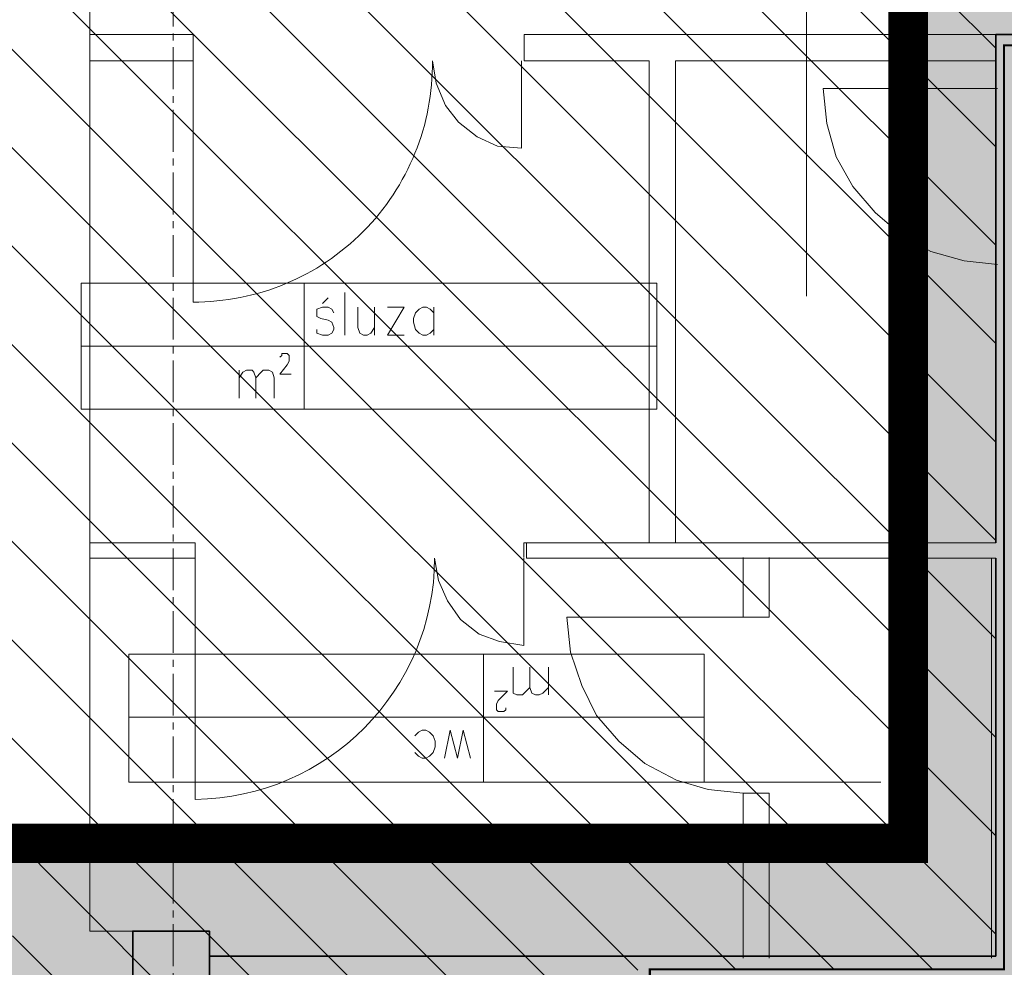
# Model space of a CAD drawing. Header units: millimetres. Extents: x -1413 to 4627, y 0 to 12711.
# Tile 196 of 247: x 1796 to 2245, y 8842 to 9274. Entities that reach past the tile are written whole.
import ezdxf

# ---------------------------------------------------------------- set-up
doc = ezdxf.new("R2010")
doc.units = ezdxf.units.MM
for name, pattern in [('ACAD_ISO02W100', [15, 12, -3]), ('CENTER2', [28.575, 19.05, -3.175, 3.175, -3.175]), ('DASHED2', [0.375, 0.25, -0.125])]:
    doc.linetypes.add(name, pattern=pattern)
for name, color, linetype, lineweight in [('SQ EI', 1, 'ZYGZAK', 9), ('sq_bud istn', 253, 'Continuous', 15), ('SQ_HATCH', 140, 'Continuous', 13), ('SQ_ISTN.Ściany', 140, 'Continuous', 35), ('SQ_Osie', 220, 'CENTER2', 9), ('SQ_ZAKRES_OPRACOWANIA', 7, 'ACAD_ISO02W100', 20)]:
    doc.layers.add(name, color=color, linetype=linetype, lineweight=lineweight)
doc.linetypes.add('ZYGZAK', pattern='A,0.00254,-5.08,[131,ltypeshp.shx,S=5.08,R=0,X=-5.08,Y=0],-10.16,[131,ltypeshp.shx,S=5.08,R=180,X=5.08,Y=0],-5.08', length=20.32254)

# ---------------------------------------------------------------- blocks, each defined once
blk = doc.blocks.new('słupy konstr bud B')
at = {"layer": 'SQ_ISTN.Ściany', "lineweight": 5}
h = blk.add_hatch(dxfattribs=at)
h.set_pattern_fill('JIS_STN_1E', color=256, scale=10)
h.paths.add_polyline_path([(21350.78, 18613.95), (21315.78, 18613.95), (21315.78, 18578.95), (21350.78, 18578.95)])
h.paths.add_polyline_path([(21890.78, 18613.95), (21855.78, 18613.95), (21855.78, 18578.95), (21890.78, 18578.95)])
h.paths.add_polyline_path([(22190.78, 18613.95), (22155.78, 18613.95), (22155.78, 18578.95), (22190.78, 18578.95)])
h.paths.add_polyline_path([(22730.78, 18613.95), (22695.78, 18613.95), (22695.78, 18578.95), (22730.78, 18578.95)])
h.paths.add_polyline_path([(22730.78, 17953.95), (22695.78, 17953.95), (22695.78, 17918.95), (22730.78, 17918.95)])
h.paths.add_polyline_path([(22190.78, 17953.95), (22155.78, 17953.95), (22155.78, 17918.95), (22190.78, 17918.95)])
h.paths.add_polyline_path([(21890.78, 17953.95), (21855.78, 17953.95), (21855.78, 17918.95), (21890.78, 17918.95)])
h.paths.add_polyline_path([(21350.78, 17953.95), (21315.78, 17953.95), (21315.78, 17918.95), (21350.78, 17918.95)])
h.paths.add_polyline_path([(21350.78, 17293.95), (21315.78, 17293.95), (21315.78, 17258.95), (21350.78, 17258.95)])
h.paths.add_polyline_path([(21890.78, 17293.95), (21855.78, 17293.95), (21855.78, 17258.95), (21890.78, 17258.95)])
h.paths.add_polyline_path([(22190.78, 17293.95), (22155.78, 17293.95), (22155.78, 17258.95), (22190.78, 17258.95)])
h.paths.add_polyline_path([(22730.78, 17293.95), (22695.78, 17293.95), (22695.78, 17258.95), (22730.78, 17258.95)])
h.paths.add_polyline_path([(22695.78, 16633.95), (22730.78, 16633.95), (22730.78, 16598.95), (22695.78, 16598.95)])
h.paths.add_polyline_path([(22695.78, 14653.95), (22730.78, 14653.95), (22730.78, 14618.95), (22695.78, 14618.95)])
h.paths.add_polyline_path([(22695.78, 15313.95), (22730.78, 15313.95), (22730.78, 15278.95), (22695.78, 15278.95)])
h.paths.add_polyline_path([(22695.78, 15973.95), (22730.78, 15973.95), (22730.78, 15938.95), (22695.78, 15938.95)])
h.paths.add_polyline_path([(22155.78, 14653.95), (22190.78, 14653.95), (22190.78, 14618.95), (22155.78, 14618.95)])
h.paths.add_polyline_path([(22155.78, 15313.95), (22190.78, 15313.95), (22190.78, 15278.95), (22155.78, 15278.95)])
h.paths.add_polyline_path([(22155.78, 15973.95), (22190.78, 15973.95), (22190.78, 15938.95), (22155.78, 15938.95)])
h.paths.add_polyline_path([(22155.78, 16633.95), (22190.78, 16633.95), (22190.78, 16598.95), (22155.78, 16598.95)])
h.paths.add_polyline_path([(21855.78, 14653.95), (21890.78, 14653.95), (21890.78, 14618.95), (21855.78, 14618.95)])
h.paths.add_polyline_path([(21855.78, 15313.95), (21890.78, 15313.95), (21890.78, 15278.95), (21855.78, 15278.95)])
h.paths.add_polyline_path([(21855.78, 15973.95), (21890.78, 15973.95), (21890.78, 15938.95), (21855.78, 15938.95)])
h.paths.add_polyline_path([(21855.78, 16633.95), (21890.78, 16633.95), (21890.78, 16598.95), (21855.78, 16598.95)])
h.paths.add_polyline_path([(21315.78, 14653.95), (21350.78, 14653.95), (21350.78, 14618.95), (21315.78, 14618.95)])
h.paths.add_polyline_path([(21315.78, 15313.95), (21350.78, 15313.95), (21350.78, 15278.95), (21315.78, 15278.95)])
h.paths.add_polyline_path([(21315.78, 15973.95), (21350.78, 15973.95), (21350.78, 15938.95), (21315.78, 15938.95)])
h.paths.add_polyline_path([(21315.78, 16633.95), (21350.78, 16633.95), (21350.78, 16598.95), (21315.78, 16598.95)])
at = {"layer": 'SQ_ISTN.Ściany'}
blk.add_lwpolyline([(22695.78, 16633.95), (22730.78, 16633.95), (22730.78, 16598.95), (22695.78, 16598.95)], close=True, dxfattribs=at)
blk = doc.blocks.new('stan projektowany')
at = {"layer": 'sq_bud istn'}
h = blk.add_hatch(dxfattribs=at)
h.set_pattern_fill('LINE', color=256, scale=10, angle=135)
h.set_pattern_definition([(135, (-52710.16, -21414.304), (-22.45064, -22.45064), [])])
h.paths.add_polyline_path([(-15144.65, 11515.59), (-15046.65, 11515.59), (-15046.65, 11777.98), (-17204.52, 11777.98), (-17204.52, 11515.59), (-16664.65, 11515.59), (-16667.99, 10408.67), (-17204.52, 10408.67), (-17204.52, 8874.34), (-16667.99, 8874.34), (-16667.99, 8504.05), (-16382.65, 8503.65), (-16382.93, 8841.15), (-16219.65, 8841.15), (-16219.65, 9267.59), (-16019.65, 9267.59), (-16019.65, 10563.13), (-15789.65, 10563.13), (-15789.65, 10483.59), (-15752.65, 10483.59), (-15144.65, 10483.59)])
at = {"layer": 'SQ_HATCH'}
h = blk.add_hatch(dxfattribs=at)
h.set_pattern_fill('ANGLE')
h.set_pattern_definition([(0, (-10464.962, 6233.929), (0, 6.985), [5.08, -1.905]), (90, (-10464.962, 6233.929), (-6.985, 4e-16), [5.08, -1.905])])
h.paths.add_polyline_path([(-15233.14, 8198.65), (-15198.14, 8198.65), (-15176.65, 8198.65), (-15176.65, 8216.15), (-15144.65, 8216.15), (-15144.65, 8147.15), (-15144.65, 7886.15), (-15144.65, 7837.15), (-15144.65, 7734.77), (-15104.65, 7734.77), (-15104.65, 10535.59), (-15737.65, 10535.59), (-15737.65, 10615.59), (-15789.65, 10615.59), (-16075.65, 10615.59), (-16075.65, 9587.27), (-16120.11, 9587.27), (-16120.11, 9436.61), (-16071.65, 9436.61), (-16071.65, 9307.59), (-16259.65, 9307.59), (-16259.65, 8898.65), (-16704.65, 8898.65), (-16704.65, 7768.15), (-16704.65, 7751.82), (-16685.57, 7751.82), (-16685.57, 7130.61), (-16718.15, 7131.63), (-16718.15, 7178.15), (-16999.65, 7178.15), (-16999.65, 7808.15), (-19394.65, 7808.15), (-19394.65, 6211.23), (-19462.48, 6211.23), (-19462.48, 5925.46), (-18509.26, 5925.46), (-18509.26, 6211.23), (-17103.03, 6223.02), (-17103.03, 5881.49), (-15104.65, 5873.27), (-15104.65, 7734.77), (-15144.65, 7734.77), (-15144.65, 7707.15), (-15176.65, 7707.15), (-15176.65, 7706.65), (-15176.65, 7706.65), (-15259.89, 7706.65), (-15259.87, 7706.75), (-15259.87, 7707.15), (-15292.71, 7707.15), (-15292.71, 7696.65), (-15292.7, 7696.65), (-15292.71, 7706.65), (-15297.71, 7706.65), (-15297.7, 7699.45, 0.414214), (-15297.4, 7699.15), (-15296.5, 7699.15, -0.414214), (-15296.2, 7698.85), (-15296.2, 7696.95, 0.527766), (-15295.86, 7696.59, -0.450501), (-15295.27, 7696.07, -0.414104), (-15295.79, 7695.54), (-15295.07, 7695.5), (-15295.79, 7695.54, -0.414323), (-15296.32, 7696.07, -0.409171), (-15295.87, 7696.65, -0.450389), (-15296.2, 7696.95), (-15296.2, 7698.85, 0.414214), (-15296.5, 7699.15), (-15297.4, 7699.15, -0.414214), (-15297.7, 7699.45), (-15297.71, 7706.65), (-15292.71, 7706.65), (-15292.71, 7707.15), (-15259.87, 7707.15), (-15259.87, 7734.77), (-15473.3, 7734.77), (-15473.3, 7771.14, -0.414214), (-15477.3, 7775.14, -1), (-15469.3, 7775.14, -0.414214), (-15473.3, 7771.14), (-15473.3, 7749.3), (-15457.7, 7749.3), (-15457.7, 7760.15), (-15457.96, 7760.19), (-15457.96, 7773.87), (-15457.96, 7787.54), (-15457.7, 7799.3), (-15457.7, 7787.58), (-15431.62, 7791.36, -0.038172), (-15427.99, 7791.64, -0.032853), (-15424.84, 7791.44, -0.057631), (-15419.72, 7790.17, -0.057695), (-15415.53, 7788.02, -0.068919), (-15411.87, 7784.77, -0.070278), (-15409.44, 7780.92, -0.066142), (-15408.18, 7776.69, -0.045653), (-15407.94, 7773.2, -0.032968), (-15408.15, 7770.68, -0.068737), (-15409.44, 7766.28, -0.070278), (-15411.87, 7762.43, -0.068919), (-15415.53, 7759.18, -0.057695), (-15419.72, 7757.03, -0.057631), (-15424.84, 7755.76, -0.032853), (-15427.99, 7755.56, -0.033182), (-15431.15, 7755.77), (-15457.7, 7760.15), (-15457.7, 7749.3), (-15473.3, 7749.3), (-15473.3, 7734.77), (-15259.87, 7734.77), (-15259.87, 7837.15), (-15259.9, 7837.15), (-15259.87, 7837.13), (-15176.65, 7837.15), (-15176.65, 7734.77), (-15144.65, 7734.77), (-15144.65, 7837.15), (-15144.65, 7886.15), (-15176.65, 7886.15), (-15176.65, 8147.15), (-15176.65, 8163.65), (-15198.14, 8163.65), (-15233.14, 8163.65)])
at = {"layer": 'SQ_ISTN.Ściany', "lineweight": 5}
h = blk.add_hatch(dxfattribs=at)
h.set_pattern_fill('JIS_STN_1E', color=256, scale=10, angle=180)
h.set_pattern_definition([(225, (6117.647, 25457.596), (7.0710678, -7.0710678), []), (225, (6110.597, 25457.596), (7.0710678, -7.0710678), [10, -5])])
h.paths.add_polyline_path([(-15233.14, 6843.65), (-15198.14, 6843.65), (-15198.14, 6878.65), (-15233.14, 6878.65)])
h.paths.add_polyline_path([(-15773.14, 6843.65), (-15738.14, 6843.65), (-15738.14, 6878.65), (-15773.14, 6878.65)])
h.paths.add_polyline_path([(-16073.14, 6843.65), (-16038.14, 6843.65), (-16038.14, 6878.65), (-16073.14, 6878.65)])
h.paths.add_polyline_path([(-16613.14, 6843.65), (-16578.14, 6843.65), (-16578.14, 6878.65), (-16613.14, 6878.65)])
h.paths.add_polyline_path([(-16613.14, 7503.65), (-16578.14, 7503.65), (-16578.14, 7538.65), (-16613.14, 7538.65)])
h.paths.add_polyline_path([(-16073.14, 7503.65), (-16038.14, 7503.65), (-16038.14, 7538.65), (-16073.14, 7538.65)])
h.paths.add_polyline_path([(-15773.14, 7503.65), (-15738.14, 7503.65), (-15738.14, 7538.65), (-15773.14, 7538.65)])
h.paths.add_polyline_path([(-15233.14, 7503.65), (-15198.14, 7503.65), (-15198.14, 7538.65), (-15233.14, 7538.65)])
h.paths.add_polyline_path([(-15233.14, 8163.65), (-15198.14, 8163.65), (-15198.14, 8198.65), (-15233.14, 8198.65)])
h.paths.add_polyline_path([(-15773.14, 8163.65), (-15738.14, 8163.65), (-15738.14, 8198.65), (-15773.14, 8198.65)])
h.paths.add_polyline_path([(-16073.14, 8163.65), (-16038.14, 8163.65), (-16038.14, 8198.65), (-16073.14, 8198.65)])
h.paths.add_polyline_path([(-16613.14, 8163.65), (-16578.14, 8163.65), (-16578.14, 8198.65), (-16613.14, 8198.65)])
h.paths.add_polyline_path([(-16578.14, 8823.65), (-16613.14, 8823.65), (-16613.14, 8858.65), (-16578.14, 8858.65)])
h.paths.add_polyline_path([(-16578.14, 10803.65), (-16613.14, 10803.65), (-16613.14, 10838.65), (-16578.14, 10838.65)])
h.paths.add_polyline_path([(-16578.14, 10143.65), (-16613.14, 10143.65), (-16613.14, 10178.65), (-16578.14, 10178.65)])
h.paths.add_polyline_path([(-16578.14, 9483.65), (-16613.14, 9483.65), (-16613.14, 9518.65), (-16578.14, 9518.65)])
h.paths.add_polyline_path([(-16038.14, 10803.65), (-16073.14, 10803.65), (-16073.14, 10838.65), (-16038.14, 10838.65)])
h.paths.add_polyline_path([(-16038.14, 10143.65), (-16073.14, 10143.65), (-16073.14, 10178.65), (-16038.14, 10178.65)])
h.paths.add_polyline_path([(-16038.14, 9483.65), (-16073.14, 9483.65), (-16073.14, 9518.65), (-16038.14, 9518.65)])
h.paths.add_polyline_path([(-16038.14, 8823.65), (-16073.14, 8823.65), (-16073.14, 8858.65), (-16038.14, 8858.65)])
h.paths.add_polyline_path([(-15738.14, 10803.65), (-15773.14, 10803.65), (-15773.14, 10838.65), (-15738.14, 10838.65)])
h.paths.add_polyline_path([(-15738.14, 10143.65), (-15773.14, 10143.65), (-15773.14, 10178.65), (-15738.14, 10178.65)])
h.paths.add_polyline_path([(-15738.14, 9483.65), (-15773.14, 9483.65), (-15773.14, 9518.65), (-15738.14, 9518.65)])
h.paths.add_polyline_path([(-15738.14, 8823.65), (-15773.14, 8823.65), (-15773.14, 8858.65), (-15738.14, 8858.65)])
h.paths.add_polyline_path([(-15198.14, 10803.65), (-15233.14, 10803.65), (-15233.14, 10838.65), (-15198.14, 10838.65)])
h.paths.add_polyline_path([(-15198.14, 10143.65), (-15233.14, 10143.65), (-15233.14, 10178.65), (-15198.14, 10178.65)])
h.paths.add_polyline_path([(-15198.14, 9483.65), (-15233.14, 9483.65), (-15233.14, 9518.65), (-15198.14, 9518.65)])
h.paths.add_polyline_path([(-15198.14, 8823.65), (-15233.14, 8823.65), (-15233.14, 8858.65), (-15198.14, 8858.65)])
at = {"layer": 'SQ EI', "lineweight": 25, "const_width": 1}
blk.add_lwpolyline([(-16021.51, 9262.66), (-16215.98, 9262.66), (-16215.98, 8841.2), (-16377.4, 8841.2), (-16377.4, 8497.64)], dxfattribs=at)
at = {"layer": 'sq_bud istn'}
for p, q in [((-16632.65, 9330.65), (-16632.65, 8858.65)), ((-16585.65, 9267.59), (-16632.65, 9267.59)), ((-16585.65, 9267.6), (-16585.65, 9255.59)), ((-16434.65, 9267.6), (-16434.65, 9255.59)), ((-16219.65, 9267.59), (-16434.65, 9267.59)), ((-16585.65, 9255.59), (-16632.65, 9255.59)), ((-16377.65, 9255.59), (-16434.65, 9255.59)), ((-16377.65, 9255.59), (-16377.65, 9035.76)), ((-16219.65, 9255.59), (-16365.65, 9255.59)), ((-16365.65, 9255.59), (-16365.65, 9035.76)), ((-16632.65, 9035.76), (-16584.65, 9035.76)), ((-16584.65, 9035.76), (-16584.65, 9028.76)), ((-16434.89, 9035.76), (-16434.89, 9028.99)), ((-16434.89, 9035.76), (-16219.65, 9035.76)), ((-16433.65, 9035.76), (-16433.65, 9028.76)), ((-16632.65, 9028.76), (-16584.65, 9028.76)), ((-16584.65, 9028.76), (-16584.65, 8918.75)), ((-16433.65, 9028.76), (-16219.65, 9028.76)), ((-16334.81, 9028.99), (-16334.81, 9001.92)), ((-16322.96, 9001.92), (-16322.96, 9028.99)), ((-16221.62, 9028.76), (-16221.62, 8846.23)), ((-16334.81, 9001.92), (-16322.96, 9001.92)), ((-16334.83, 8921.53), (-16334.83, 8846.23)), ((-16334.83, 8921.53), (-16322.98, 8921.53)), ((-16322.98, 8846.23), (-16322.98, 8921.53)), ((-16613.14, 8858.65), (-16632.65, 8858.65))]:
    blk.add_line(p, q, dxfattribs=at)
for points in [[(-16306.03, 9300.61), (-16306.03, 9148.3)], [(-16218.88, 9243.07), (-16298.42, 9243.07), (-16296.73, 9226.99), (-16292.5, 9211.76), (-16284.88, 9198.22), (-16274.73, 9186.37), (-16262.88, 9176.23), (-16249.34, 9168.61), (-16234.11, 9164.38), (-16218.88, 9162.68)], [(-16526.59, 9144.91), (-16524.05, 9147.45)], [(-16516.43, 9149.99), (-16516.43, 9130.53)], [(-16521.51, 9140.68), (-16522.36, 9142.38), (-16524.05, 9143.21), (-16526.59, 9143.21), (-16529.13, 9142.38), (-16529.13, 9138.99), (-16527.43, 9138.14), (-16524.05, 9137.29), (-16522.36, 9136.45), (-16521.51, 9133.91), (-16521.51, 9133.07), (-16522.36, 9131.37), (-16524.05, 9130.53), (-16526.59, 9130.53), (-16529.13, 9131.37), (-16529.13, 9133.07)], [(-16510.51, 9143.21), (-16510.51, 9133.91), (-16509.66, 9131.37), (-16507.97, 9130.53), (-16506.28, 9130.53), (-16504.59, 9131.37), (-16502.89, 9133.91)], [(-16502.89, 9143.21), (-16502.89, 9130.53)], [(-16489.36, 9130.53), (-16496.97, 9130.53), (-16489.36, 9143.21), (-16496.97, 9143.21)], [(-16475.82, 9140.68), (-16477.52, 9142.38), (-16479.2, 9143.21), (-16480.89, 9143.21), (-16482.59, 9142.38), (-16484.28, 9140.68), (-16485.13, 9138.14), (-16485.13, 9136.45), (-16484.28, 9133.07), (-16482.59, 9131.37), (-16480.89, 9130.53), (-16479.2, 9130.53), (-16477.52, 9131.37), (-16475.82, 9133.07)], [(-16475.82, 9143.21), (-16475.82, 9130.53)], [(-16374.28, 9125.45), (-16535.05, 9125.45), (-16636.58, 9125.45)], [(-16546.05, 9120.37), (-16545.2, 9121.22), (-16545.2, 9122.06), (-16542.67, 9122.06), (-16541.82, 9121.22), (-16541.82, 9118.68), (-16542.67, 9116.99), (-16546.05, 9112.76), (-16540.97, 9112.76)], [(-16564.67, 9114.45), (-16564.67, 9101.75)], [(-16564.67, 9111.07), (-16562.97, 9113.6), (-16561.28, 9114.45), (-16558.75, 9114.45), (-16557.89, 9113.6), (-16557.04, 9111.07), (-16557.04, 9101.75)], [(-16557.04, 9111.07), (-16554.51, 9113.6), (-16553.66, 9114.45), (-16551.12, 9114.45), (-16549.43, 9113.6), (-16548.59, 9111.07), (-16548.59, 9101.75)], [(-16334.81, 9001.92), (-16415.19, 9001.92), (-16413.5, 8985.84), (-16408.42, 8970.61), (-16401.65, 8957.07), (-16391.5, 8945.22), (-16379.65, 8935.07), (-16365.26, 8927.46), (-16350.87, 8923.23), (-16334.81, 8921.53)], [(-16432.11, 8969.76), (-16434.65, 8967.22), (-16435.5, 8966.38), (-16438.03, 8966.38), (-16439.72, 8967.22), (-16439.72, 8979.06)], [(-16423.65, 8969.76), (-16426.19, 8967.22), (-16427.88, 8966.38), (-16429.57, 8966.38), (-16431.27, 8967.22), (-16432.11, 8969.76), (-16432.11, 8979.06)], [(-16423.65, 8966.38), (-16423.65, 8979.06)], [(-16443.11, 8960.46), (-16443.11, 8959.61), (-16443.95, 8958.76), (-16446.49, 8958.76), (-16447.34, 8959.61), (-16447.34, 8962.15), (-16446.49, 8963.84), (-16442.26, 8968.07), (-16448.19, 8968.07)], [(-16614.88, 8956.22), (-16453.27, 8956.22), (-16352.58, 8956.22)], [(-16484.57, 8940.15), (-16482.88, 8938.45), (-16481.19, 8937.6), (-16479.49, 8937.6), (-16477.8, 8938.45), (-16476.11, 8940.15), (-16475.26, 8942.69), (-16475.26, 8945.22), (-16476.11, 8947.76), (-16477.8, 8949.45), (-16479.49, 8950.3), (-16481.19, 8950.3), (-16482.88, 8949.45), (-16484.57, 8947.76)], [(-16459.19, 8937.6), (-16462.57, 8950.3), (-16465.11, 8937.6), (-16468.49, 8950.3), (-16471.03, 8937.6)], [(-16352.58, 8926.61), (-16272.18, 8926.61)]]:
    blk.add_lwpolyline(points, dxfattribs=at)
for points in [[(-16585.65, 9255.59), (-16585.65, 9145.58, 0.418591), (-16476.5, 9255.59), (-16474.81, 9245.43), (-16470.58, 9235.28), (-16464.65, 9227.66), (-16456.19, 9220.89), (-16446.88, 9216.65), (-16435.89, 9215.82), (-16435.89, 9255.59)], [(-16434.89, 9028.76), (-16434.89, 8988.99), (-16445.88, 8990.68), (-16455.19, 8994.06), (-16463.65, 9000.84), (-16469.58, 9009.3), (-16473.81, 9018.61), (-16475.5, 9028.76, -0.410045), (-16584.65, 8918.75)]]:
    blk.add_lwpolyline(points, format="xyb", dxfattribs=at)
for points in [[(-16374.28, 9096.68), (-16374.28, 9154.22), (-16535.05, 9154.22), (-16636.58, 9154.22), (-16636.58, 9096.68), (-16535.05, 9096.68), (-16535.05, 9154.22), (-16535.05, 9096.68)], [(-16614.88, 8984.99), (-16614.88, 8926.61), (-16453.27, 8926.61), (-16352.58, 8926.61), (-16352.58, 8984.99), (-16453.27, 8984.99), (-16453.27, 8926.61), (-16453.27, 8984.99)]]:
    blk.add_lwpolyline(points, close=True, dxfattribs=at)
at = {"layer": 'SQ_ISTN.Ściany'}
for p, q in [((-16031.65, 9267.59), (-16219.65, 9267.59)), ((-16219.65, 9267.59), (-16219.65, 9035.76)), ((-16219.65, 9028.76), (-16219.65, 8847.15)), ((-16219.65, 8847.15), (-16578.14, 8847.15))]:
    blk.add_line(p, q, dxfattribs=at)
at = {"layer": 'SQ_Osie'}
blk.add_line((-16594.65, 11604.94), (-16594.65, 6094.73), dxfattribs=at)
at = {"layer": 'SQ_ZAKRES_OPRACOWANIA', "color": 251, "linetype": 'DASHED2', "ltscale": 100, "true_color": 0x636466, "const_width": 18}
blk.add_lwpolyline([(-19394.65, 7808.15), (-16999.65, 7808.15), (-16999.65, 7178.15), (-16704.65, 7178.15), (-16704.65, 7768.15), (-16704.65, 8898.65), (-16259.65, 8898.65), (-16259.65, 9307.59), (-16071.65, 9307.59), (-16071.65, 9436.61), (-16120.11, 9436.61), (-16120.11, 9587.27), (-16075.65, 9587.27), (-16075.65, 10615.59)], dxfattribs=at)
at = {"layer": 'SQ_ISTN.Ściany', "rotation": 180}
blk.add_blockref('słupy konstr bud B', (6117.65, 25457.6), dxfattribs=at)

msp = doc.modelspace()

# ---------------------------------------------------------------- hatches: boundary and pattern name
at = {"layer": 'SQ_HATCH'}
h = msp.add_hatch(dxfattribs=at)
h.set_pattern_fill('ANGLE')
h.set_pattern_definition([(0, (7995.666, 6233.929), (0, 6.985), [5.08, -1.905]), (90, (7995.666, 6233.929), (-6.985, 4e-16), [5.08, -1.905])])
h.paths.add_polyline_path([(3227.49, 8198.65), (3262.49, 8198.65), (3283.98, 8198.65), (3283.98, 8216.15), (3315.98, 8216.15), (3315.98, 8147.15), (3315.98, 7886.15), (3315.98, 7837.15), (3315.98, 7734.77), (3355.98, 7734.77), (3355.98, 10535.59), (2722.98, 10535.59), (2722.98, 10615.59), (2670.98, 10615.59), (2384.98, 10615.59), (2384.98, 9587.27), (2340.51, 9587.27), (2340.51, 9436.61), (2388.98, 9436.61), (2388.98, 9307.59), (2200.98, 9307.59), (2200.98, 8898.65), (1755.98, 8898.65), (1755.98, 7768.15), (1755.98, 7751.82), (1775.06, 7751.82), (1775.06, 7130.61), (1742.48, 7131.63), (1742.48, 7178.15), (1460.98, 7178.15), (1460.98, 7808.15), (-934.02, 7808.15), (-934.02, 6211.23), (-1001.86, 6211.23), (-1001.86, 5925.46), (-48.63, 5925.46), (-48.63, 6211.23), (1357.6, 6223.02), (1357.6, 5881.49), (3355.98, 5873.27), (3355.98, 7734.77), (3315.98, 7734.77), (3315.98, 7707.15), (3283.98, 7707.15), (3283.98, 7706.65), (3283.98, 7706.65), (3200.74, 7706.65), (3200.76, 7706.75), (3200.76, 7707.15), (3167.92, 7707.15), (3167.92, 7696.65), (3167.92, 7696.65), (3167.92, 7706.65), (3162.92, 7706.65), (3162.92, 7699.45, 0.414214), (3163.22, 7699.15), (3164.12, 7699.15, -0.414214), (3164.42, 7698.85), (3164.42, 7696.95, 0.527766), (3164.77, 7696.59, -0.450501), (3165.36, 7696.07, -0.414104), (3164.83, 7695.54), (3165.56, 7695.5), (3164.83, 7695.54, -0.414323), (3164.3, 7696.07, -0.409171), (3164.76, 7696.65, -0.450389), (3164.42, 7696.95), (3164.42, 7698.85, 0.414214), (3164.12, 7699.15), (3163.22, 7699.15, -0.414214), (3162.92, 7699.45), (3162.92, 7706.65), (3167.92, 7706.65), (3167.92, 7707.15), (3200.76, 7707.15), (3200.76, 7734.77), (2987.32, 7734.77), (2987.32, 7771.14, -0.414214), (2983.32, 7775.14, -1), (2991.32, 7775.14, -0.414214), (2987.32, 7771.14), (2987.32, 7749.3), (3002.93, 7749.3), (3002.93, 7760.15), (3002.67, 7760.19), (3002.67, 7773.87), (3002.67, 7787.54), (3002.93, 7799.3), (3002.93, 7787.58), (3029, 7791.36, -0.038172), (3032.64, 7791.64, -0.032853), (3035.79, 7791.44, -0.057631), (3040.91, 7790.17, -0.057695), (3045.1, 7788.02, -0.068919), (3048.75, 7784.77, -0.070278), (3051.19, 7780.92, -0.066142), (3052.45, 7776.69, -0.045653), (3052.69, 7773.2, -0.032968), (3052.48, 7770.68, -0.068737), (3051.19, 7766.28, -0.070278), (3048.75, 7762.43, -0.068919), (3045.1, 7759.18, -0.057695), (3040.91, 7757.03, -0.057631), (3035.79, 7755.76, -0.032853), (3032.64, 7755.56, -0.033182), (3029.48, 7755.77), (3002.93, 7760.15), (3002.93, 7749.3), (2987.32, 7749.3), (2987.32, 7734.77), (3200.76, 7734.77), (3200.75, 7837.15), (3200.73, 7837.15), (3200.75, 7837.13), (3283.98, 7837.15), (3283.98, 7734.77), (3315.98, 7734.77), (3315.98, 7837.15), (3315.98, 7886.15), (3283.98, 7886.15), (3283.98, 8147.15), (3283.98, 8163.65), (3262.49, 8163.65), (3227.49, 8163.65)])

# ---------------------------------------------------------------- block references
at = {"layer": 'SQ_ZAKRES_OPRACOWANIA', "color": 251, "linetype": 'DASHED2', "ltscale": 100, "true_color": 0x636466}
msp.add_blockref('stan projektowany', (18460.63, 0), dxfattribs=at)

doc.saveas('drawing.dxf')
